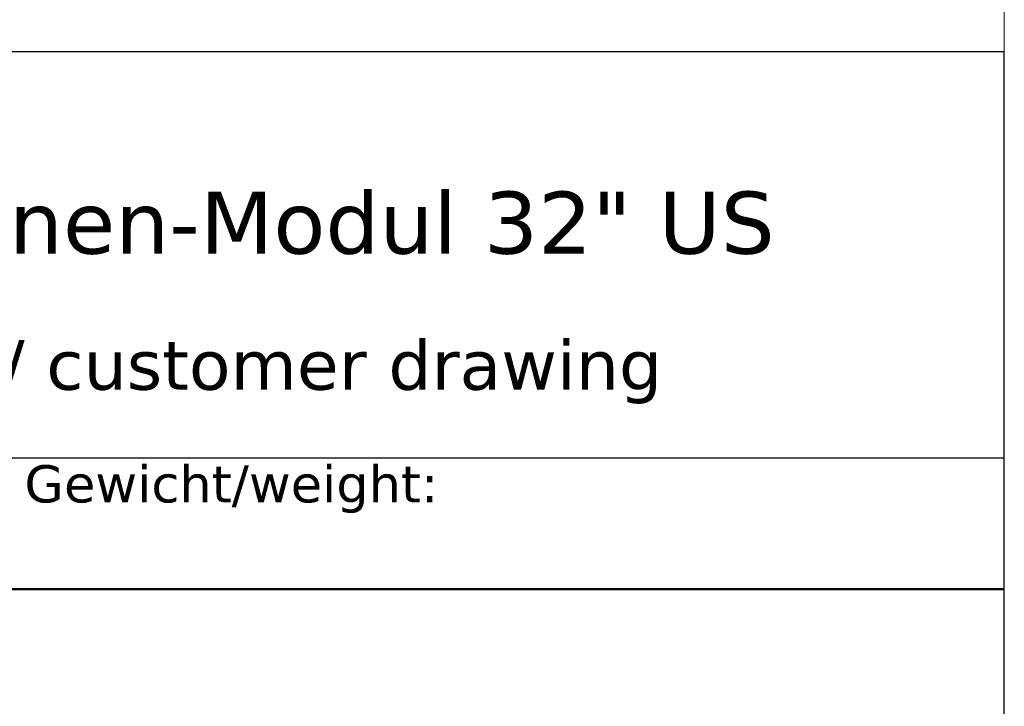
# Model space of a CAD drawing. Header units: millimetres. Extents: x 100 to 2070, y 30 to 1455.
# Tile 77 of 78: x 1872 to 2070, y 174 to 313. Entities that reach past the tile are written whole.
import ezdxf
from ezdxf.enums import TextEntityAlignment as Align

# ---------------------------------------------------------------- set-up
doc = ezdxf.new("R2010")
doc.units = ezdxf.units.MM
doc.header["$LTSCALE"] = 5
for name, color, linetype, lineweight in [('AM_BOR', 7, 'Continuous', 25), ('Rahmen (ISO)', 7, 'Continuous', 70), ('Titel (ISO)', 7, 'Continuous', 50)]:
    doc.layers.add(name, color=color, linetype=linetype, lineweight=lineweight)
doc.styles.add('Notiztext 3.5', font='verdana.ttf')
doc.styles.add('Pfeiltext', font='verdana.ttf')
doc.styles.get("Standard").update_dxf_attribs({"font": 'verdana.ttf'})
doc.styles.add('Textstil104', font='verdana.ttf')
doc.styles.add('Textstil110', font='verdana.ttf')
doc.styles.add('Textstil112', font='verdana.ttf')
doc.styles.add('Textstil47', font='verdana.ttf')
doc.styles.add('Textstil64', font='verdana.ttf', dxfattribs={"width": 0.800000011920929})
doc.styles.add('Textstil75', font='verdana.ttf')

# ---------------------------------------------------------------- blocks, each defined once
blk = doc.blocks.new('Ränder wedi_Zeichnungsrahmen')
at = {"layer": 'Rahmen (ISO)', "color": 208, "lineweight": 18, "true_color": 0x400040}
blk.add_line((414.0000000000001, 6.000000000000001), (414, 291), dxfattribs=at)
blk = doc.blocks.new('Schriftfelder wedi Standard - Inch_Zoll ohne Toleranz')
at = {"layer": 'AM_BOR', "color": 7}
for p, q in [((-4.835435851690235, 53.99550874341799), (-188.8354355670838, 53.99550874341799)), ((-4.835435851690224, -1.254491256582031), (-4.835435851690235, 53.99550874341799)), ((-188.8354355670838, 37.64550874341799), (-4.835435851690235, 37.64550874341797))]:
    blk.add_line(p, q, dxfattribs=at)
at = {"layer": 'Titel (ISO)'}
blk.add_line((-84.03543585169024, 32.34550874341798), (-4.835435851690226, 32.34550874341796), dxfattribs=at)
at = {"layer": 'AM_BOR', "color": 7}
for tag, p, height, style in [('Zeichnungsnummer_001', (-173.2383905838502, 49.43305073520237), 3.00000011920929, 'Textstil75'), ('Artikelnummer_001', (-145.0642880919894, 44.44539506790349), 2.487309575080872, 'Textstil104')]:
    blk.add_attdef(tag, p, '', height=height, dxfattribs=dict(at, style=style))
blk.add_attdef('TITEL_001', (-75.77022409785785, 45.86528712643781), '', height=2.5, dxfattribs=at)
at = {"layer": 'AM_BOR', "color": 7, "style": 'Textstil104'}
blk.add_attdef('PROJEKT', text='', height=2.487309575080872, dxfattribs=at).set_placement((-144.8354355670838, 41.98281831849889), align=Align.TOP_LEFT)
at = {"layer": 'AM_BOR', "color": 7, "style": 'Textstil64', "width": 0.8}
for tag, p in [('ERSTELLUNGSDATUM_001', (-115.1472556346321, 28.69550873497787)), ('KONSTRUKTEUR_001', (-94.00716185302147, 28.67133143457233)), ('ERSTELLUNGSDATUM_001', (-115.3460467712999, 23.55467596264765)), ('KONSTRUKTEUR_001', (-94.00716185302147, 23.37133143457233))]:
    blk.add_attdef(tag, p, '', height=2.000000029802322, dxfattribs=at)
at = {"layer": 'AM_BOR', "color": 7, "style": 'Textstil64', "width": 0.7999999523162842}
for tag, p in [('KONTROLLDATUM', (-108.7354355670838, 19.09550874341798)), ('KONTROLLIERT_VON', (-92.73543585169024, 19.09550874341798))]:
    blk.add_attdef(tag, text='', height=2.000000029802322, dxfattribs=at).set_placement(p, align=Align.MIDDLE_CENTER)
at = {"layer": 'Titel (ISO)', "insert": (-44.33543585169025, 37.34550874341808), "char_height": 1.500000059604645, "attachment_point": 1, "style": 'Notiztext 3.5'}
blk.add_mtext('\\fVerdana|b0|i0;\\H1.5000;Gewicht/weight:', dxfattribs=at)
at = {"layer": 'Titel (ISO)', "color": 7, "style": 'Pfeiltext'}
blk.add_attdef('BESCHREIBUNG_001', (-70.66377724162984, 40.38459537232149), '', height=2.000000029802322, dxfattribs=at)
at = {"layer": 'Titel (ISO)'}
for tag, p, height, style in [('Anfänglicher_Ansichtsmaßstab_001', (-64.5021920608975, 33.83711386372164), 2.5, 'Textstil47'), ('REVISIONSNUMMER_001', (-74.87694023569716, -0.5444913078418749), 1.790000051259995, 'Textstil112'), ('STATUS_001', (-52.63301829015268, -0.6250352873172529), 1.790000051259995, 'Textstil112')]:
    blk.add_attdef(tag, p, '', height=height, dxfattribs=dict(at, style=style))
at = {"layer": 'Titel (ISO)', "style": 'Textstil47'}
blk.add_attdef('<MASSE3;>', text='', height=2.5, dxfattribs=at).set_placement((-26.83543585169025, 36.34550874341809), align=Align.TOP_LEFT)
at = {"layer": 'Titel (ISO)', "style": 'Textstil110'}
for tag, p in [('MATERIAL', (-159.8354355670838, 35.345508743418)), ('FIRMA', (-159.8354355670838, 24.74550874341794)), ('Bauvorhaben', (-159.8354355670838, 19.44550874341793))]:
    blk.add_attdef(tag, text='', height=1.889999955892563, dxfattribs=at).set_placement(p, align=Align.TOP_CENTER)

msp = doc.modelspace()

# ---------------------------------------------------------------- block references
at = {"xscale": 5, "yscale": 5, "zscale": 5}
msp.add_blockref('Ränder wedi_Zeichnungsrahmen', (0, 0), dxfattribs=at)
ref = msp.add_blockref('Schriftfelder wedi Standard - Inch_Zoll ohne Toleranz', (2094.177179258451, 36.27245628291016), dxfattribs=dict(xscale=5, yscale=5, zscale=5))
ref.add_attrib('BESCHREIBUNG_001', 'Kundenzeichnung / customer drawing', (1740.858293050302, 238.1954331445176), dxfattribs={"layer": 'Titel (ISO)', "color": 7, "height": 10.00000014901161, "style": 'Pfeiltext'})
ref.add_attrib('TITEL_001', 'FU Riolito Neo Rinnen-Modul 32" US', (1715.326058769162, 265.5988919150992), dxfattribs={"layer": 'AM_BOR', "color": 7, "height": 12.5})

doc.saveas('drawing.dxf')
